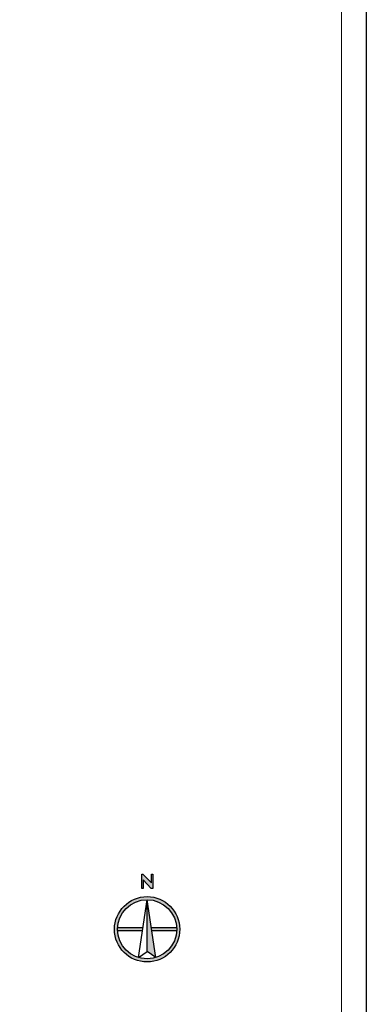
# Model space of a CAD drawing. Header units: millimetres. Extents: x 6567289036 to 6568990308, y 5976640423 to 5977332400.
# Tile 123 of 216: x 6568182499 to 6568217500, y 5976911404 to 5977010769. Entities that reach past the tile are written whole.
import ezdxf

# ---------------------------------------------------------------- set-up
doc = ezdxf.new("R2010")
doc.units = ezdxf.units.MM
doc.layers.add('0_PODKŁADANKI', color=7, linetype='Continuous')
doc.layers.add('PZT_Budynek Cz. Naziemna', color=250, linetype='Continuous', lineweight=0)
picture_1 = doc.add_image_def('image2.jpg', size_in_pixel=(6997, 9782))

# ---------------------------------------------------------------- blocks, each defined once
blk = doc.blocks.new('A$C610A10FE')
at = {"layer": '0_PODKŁADANKI', "color": 18, "linetype": 'Continuous', "lineweight": 18}
for p, q in [((0, 0), (0, 414.5)), ((-2.5, 2), (-2.5, 412))]:
    blk.add_line(p, q, dxfattribs=at)
blk = doc.blocks.new('A$C369333FC')
at = {"layer": 'PZT_Budynek Cz. Naziemna', "xscale": 1000, "yscale": 1000, "zscale": 1000}
blk.add_blockref('A$C610A10FE', (0, 0), dxfattribs=at)
blk = doc.blocks.new('A$C10C251DF')
blk.add_blockref('A$C369333FC', (0, 0))

msp = doc.modelspace()

# ---------------------------------------------------------------- hatches: boundary and pattern name
at = {"lineweight": 9}
h = msp.add_hatch(color=256, dxfattribs=at)
h.dxf.hatch_style = 1
h.paths.add_polyline_path([(6568195929.145509, 5976924529.368145), (6568195792.810241, 5976924529.368145), (6568195792.810241, 5976923657.902479), (6568194933.898004, 5976924529.368145), (6568194826.03811, 5976924529.368145), (6568194826.03811, 5976923076.479166), (6568194954.348292, 5976923076.479166), (6568194954.348292, 5976923950.852297), (6568195779.176715, 5976923076.479166), (6568195929.145509, 5976923076.479166)])
h.paths.add_polyline_path([(6568195364.38556, 5976921962.221655), (6568195364.38556, 5976916749.11776), (6568196232.795463, 5976916114.131794)], flags=0)
h.paths.add_polyline_path([(6568192069.329131, 5976918973.699625, 1), (6568198659.441989, 5976918973.699625, 1)])
h.paths.add_polyline_path([(6568198352.90759, 5976918973.699625, -1), (6568192375.863528, 5976918973.699625, -1)], flags=16)
h.paths.add_polyline_path([(6568196232.795463, 5976916114.131794), (6568195364.38556, 5976916749.11776), (6568194495.975657, 5976916114.131794), (6568195364.38556, 5976921962.221655)], flags=0)
h = msp.add_hatch(color=256, dxfattribs=at)
h.dxf.hatch_style = 1
h.paths.add_polyline_path([(6568195364.38556, 5976921962.221655), (6568195364.38556, 5976916749.11776), (6568196232.795463, 5976916114.131794)])
h = msp.add_hatch(color=256, dxfattribs=at)
h.dxf.hatch_style = 1
h.paths.add_polyline_path([(6568194942.537982, 5976919121.394382), (6568192379.515346, 5976919121.394382, 0.0123608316), (6568192375.863528, 5976918973.699625, 0.0132945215), (6568192380.087668, 5976918814.859985), (6568194897.019273, 5976918814.859985)])
h.paths.add_polyline_path([(6568198352.90759, 5976918973.699625, 0.0123608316), (6568198349.255773, 5976919121.394382), (6568195786.233136, 5976919121.394382), (6568195831.751845, 5976918814.859985), (6568198348.68345, 5976918814.859985, 0.0132945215)])

# ---------------------------------------------------------------- linework, layer by layer
for p, q in [((6568195364.38556, 5976916749.11776), (6568195364.38556, 5976921962.221655)), ((6568194495.975657, 5976916114.131794), (6568195364.38556, 5976916749.11776)), ((6568196232.795463, 5976916114.131794), (6568195364.38556, 5976916749.11776))]:
    msp.add_line(p, q)
for points in [[(6568194826.03811, 5976923076.479166), (6568194826.03811, 5976924529.368145), (6568194933.898004, 5976924529.368145), (6568195792.810241, 5976923657.902479), (6568195792.810241, 5976924529.368145), (6568195929.145509, 5976924529.368145), (6568195929.145509, 5976923076.479166), (6568195779.176715, 5976923076.479166), (6568194954.348292, 5976923950.852297), (6568194954.348292, 5976923076.479166), (6568194826.03811, 5976923076.479166)], [(6568194495.975657, 5976916114.131794), (6568195364.38556, 5976921962.221655)], [(6568196232.795463, 5976916114.131794), (6568195364.38556, 5976921962.221655)], [(6568194942.537982, 5976919121.394382), (6568192379.515346, 5976919121.394382)], [(6568194942.537982, 5976919121.394382), (6568192379.515346, 5976919121.394382)], [(6568198349.255773, 5976919121.394382), (6568195786.233136, 5976919121.394382)], [(6568198349.255773, 5976919121.394382), (6568195786.233136, 5976919121.394382)], [(6568194897.019273, 5976918814.859985), (6568192380.087668, 5976918814.859985)], [(6568194897.019273, 5976918814.859985), (6568192380.087668, 5976918814.859985)], [(6568198348.68345, 5976918814.859985), (6568195831.751845, 5976918814.859985)], [(6568198348.68345, 5976918814.859985), (6568195831.751845, 5976918814.859985)]]:
    msp.add_lwpolyline(points)
for radius in [3295.056429, 2988.522031]:
    msp.add_circle((6568195364.38556, 5976918973.699625), radius)

# ---------------------------------------------------------------- block references
at = {"layer": '0_PODKŁADANKI', "lineweight": 70, "xscale": 1000, "yscale": 1000, "zscale": 1000}
msp.add_blockref('A$C610A10FE', (6568217500, 5976718000), dxfattribs=at)
msp.add_blockref('A$C610A10FE', (6568217500, 5976718000), dxfattribs=at)
at = {"layer": '0_PODKŁADANKI', "linetype": 'Continuous', "lineweight": 70}
msp.add_blockref('A$C10C251DF', (6568217500, 5976718000), dxfattribs=at)

# ---------------------------------------------------------------- pictures from other files: only their frames are drawn
at = {"color": 6, "lineweight": 30}
image = msp.add_image(picture_1, insert=(6567921000, 5976718000), size_in_units=(296500, 414515.220809), dxfattribs=at)
image.dxf.flags = 7

doc.saveas('drawing.dxf')
